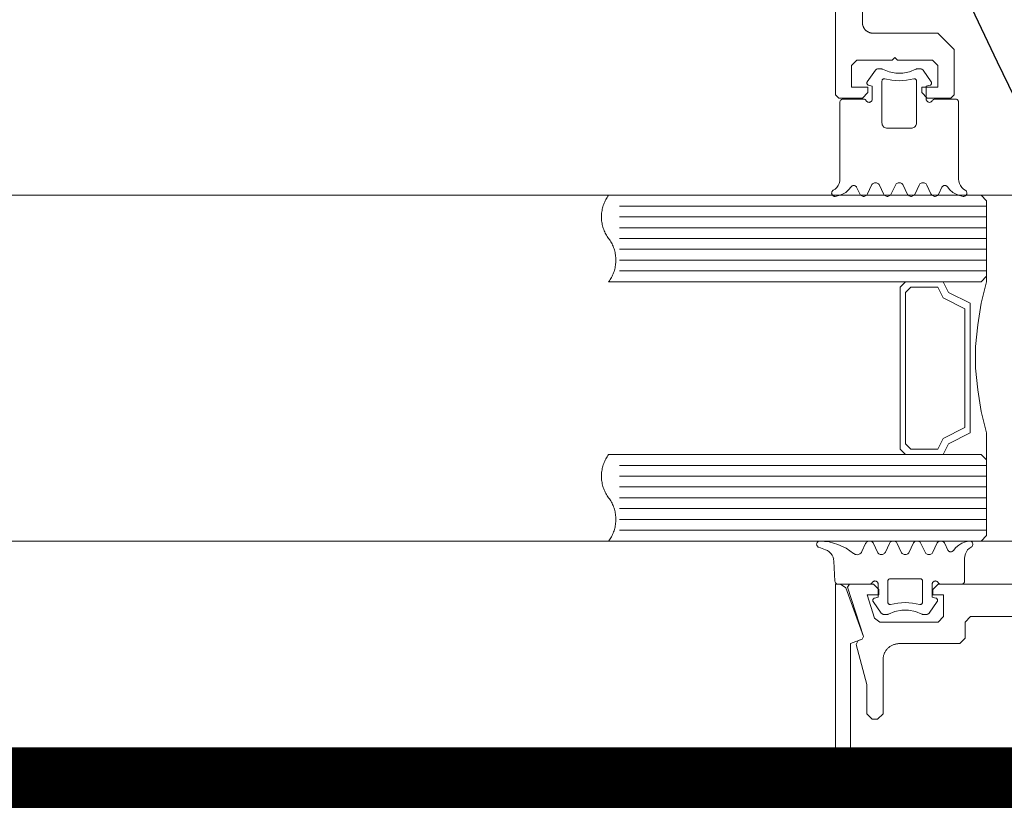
# Model space of a CAD drawing. Header units: millimetres. Extents: x 7483 to 13091, y 8111 to 13871.
# Tile 181 of 256: x 10130 to 10139, y 9220 to 9227. Entities that reach past the tile are written whole.
import ezdxf

# ---------------------------------------------------------------- set-up
doc = ezdxf.new("R2010")
doc.units = ezdxf.units.MM
doc.linetypes.add('DASHED2', pattern=[0.375, 0.25, -0.125])
doc.linetypes.add('DGN_STYLE_2', pattern=[30.2, 18.12, -12.08])
doc.layers.add('a___wymiary', color=7, linetype='Continuous', lineweight=5, true_color=0x000000)
doc.layers.add('wymiary', color=7, linetype='Continuous', lineweight=5, true_color=0xb2b2b2)
for name, color, linetype, lineweight in [('A_zaluzje', 7, 'Continuous', 15), ('CZ-SR', 106, 'Continuous', 13), ('drzwi', 30, 'Continuous', 20)]:
    doc.layers.add(name, color=color, linetype=linetype, lineweight=lineweight)
doc.layers.add('konstrukcja poglądowo', color=7, linetype='Continuous', lineweight=5, true_color=0xb2b2b2, plot=False)
doc.layers.add('Powierzchnie', color=21, linetype='DGN_STYLE_2', lineweight=15, plot=False)
doc.styles.add('Arial', font='arial.ttf')
doc.dimstyles.new('wymiary agp1', dxfattribs={"dimtxt": 16, "dimasz": 5, "dimexe": 30, "dimexo": 60, "dimgap": 1.8, "dimtad": 1, "dimdec": 3, "dimrnd": 0.5, "dimdsep": 46, "dimtxsty": 'Arial', "dimblk": 'znacznik', "dimcen": 1.5, "dimse1": 1, "dimse2": 1, "dimclrd": 256, "dimazin": 0, "dimtfac": 1, "dimtdec": 3, "dimtmove": 1, "dimatfit": 3, "dimldrblk": 'znacznik', "dimfxl": 0, "dimlwd": -1, "dimarcsym": 0})

# ---------------------------------------------------------------- blocks, each defined once
blk = doc.blocks.new('zw$58')
for p, q in [((2.461288, 6.650213), (2.536239, 6.757207)), ((2.979159, 6.757207), (3.054061, 6.650213)), ((2.391415, 5.613097), (2.363192, 5.673681)), ((2.501424, 5.693505), (2.463924, 5.613097)), ((2.611434, 5.613097), (2.573934, 5.693505)), ((2.721444, 5.693505), (2.683944, 5.613097)), ((2.831454, 5.613097), (2.793954, 5.693505)), ((2.941415, 5.693505), (2.903915, 5.613097)), ((3.051424, 5.613097), (3.013924, 5.693505)), ((3.152206, 5.673681), (3.123934, 5.613097)), ((3.566666, 5.500001), (0.166666, 5.500001)), ((3.566666, 5.400001), (0.166666, 5.400001)), ((3.566666, 5.300001), (0.166666, 5.300001)), ((3.566666, 5.200001), (0.166666, 5.200001)), ((3.566666, 5.100001), (0.166666, 5.100001)), ((3.566666, 5.000001), (0.166666, 5.000001)), ((3.566666, 4.900001), (0.166666, 4.900001)), ((3.566666, 3.100001), (0.166666, 3.100001)), ((3.566666, 3.000001), (0.166666, 3.000001)), ((3.566666, 2.900001), (0.166666, 2.900001)), ((3.566666, 2.800001), (0.166666, 2.800001)), ((3.566666, 2.700001), (0.166666, 2.700001)), ((3.566666, 2.600001), (0.166666, 2.600001)), ((3.566666, 2.500001), (0.166666, 2.500001)), ((2.556301, 2.296495), (2.518801, 2.376909)), ((2.666311, 2.376909), (2.628811, 2.296495)), ((2.776321, 2.296495), (2.738821, 2.376909)), ((2.88633, 2.376909), (2.84883, 2.296495)), ((2.996291, 2.296495), (2.95884, 2.376909)), ((3.106301, 2.376909), (3.068801, 2.296495)), ((3.207082, 2.31632), (3.178811, 2.376909)), ((2.012307, 2.341814), (2.074172, 2.319304)), ((2.152932, 2.212816), (2.1626, 2.028435)), ((2.158694, 2.233617), (2.158694, 2.233617)), ((2.158694, 2.138372), (2.158694, 2.138372)), ((2.968264, 2.04312), (2.968264, 2.04312)), ((2.563479, 1.995494), (2.563479, 1.995494)), ((2.516164, 1.839788), (2.591115, 1.732793)), ((2.563479, 1.900243), (2.563479, 1.900243)), ((3.034035, 1.732793), (3.108938, 1.839788)), ((3.111184, 1.852617), (3.111184, 1.852617))]:
    blk.add_line(p, q)
for points in [[(2.166666, 14.7502), (2.166666, 6.5302), (2.196666, 6.5002), (2.416666, 6.5002), (2.466666, 6.5502), (2.466666, 6.6002), (2.316062, 6.6002), (2.316062, 6.8002), (2.366062, 6.8502), (2.691062, 6.8502), (2.716062, 6.8752), (2.741062, 6.8502), (3.066062, 6.8502), (3.116062, 6.8002), (3.116062, 6.6002), (2.966062, 6.6002), (2.966062, 6.5502), (3.016062, 6.5002), (3.236062, 6.5002), (3.266062, 6.5302), (3.266062, 6.9502), (3.116062, 7.1002), (2.516062, 7.1002), (2.5117, 7.100295), (2.507346, 7.100581), (2.503009, 7.101056), (2.498697, 7.101719), (2.494418, 7.10257), (2.49018, 7.103608), (2.485991, 7.104828), (2.48186, 7.106231), (2.477793, 7.107812), (2.4738, 7.109569), (2.469887, 7.111499), (2.466062, 7.113598), (2.462332, 7.115861), (2.458704, 7.118285), (2.455185, 7.120865), (2.451783, 7.123596), (2.448503, 7.126472), (2.445351, 7.129489), (2.442334, 7.132641), (2.439457, 7.135921), (2.436726, 7.139324), (2.434146, 7.142842), (2.431722, 7.14647), (2.429459, 7.1502), (2.427361, 7.154025), (2.425431, 7.157938), (2.423674, 7.161932), (2.422092, 7.165998), (2.42069, 7.17013), (2.419469, 7.174318), (2.418432, 7.178556), (2.417581, 7.182835), (2.416917, 7.187147), (2.416442, 7.191485), (2.416157, 7.195838), (2.416062, 7.2002), (2.416062, 8.0002)], [(2.536208, 6.757225), (2.539267, 6.760918), (2.542875, 6.764077), (2.54694, 6.766621), (2.551359, 6.768485), (2.556019, 6.769621), (2.560799, 6.77), (2.590341, 6.77), (2.593855, 6.769796), (2.597321, 6.769183), (2.600692, 6.768167), (2.60392, 6.766764)], [(2.911432, 6.766753), (2.852144, 6.743386), (2.789537, 6.731494), (2.725812, 6.731494), (2.663205, 6.743386), (2.603917, 6.766753)], [(2.911439, 6.766745), (2.914664, 6.768152), (2.918032, 6.769172), (2.921496, 6.769791), (2.925008, 6.77), (2.954598, 6.77), (2.96032, 6.769445), (2.96583, 6.767809), (2.970928, 6.765153), (2.975425, 6.761573), (2.979157, 6.757202)], [(2.892686, 6.676828), (2.89628, 6.677415), (2.899921, 6.67734), (2.903487, 6.676605), (2.906862, 6.675236), (2.909932, 6.673277), (2.912596, 6.670794), (2.914766, 6.667869), (2.916369, 6.664598), (2.917353, 6.661091), (2.917684, 6.657463), (2.917684, 6.27), (2.916925, 6.261318), (2.914669, 6.252899), (2.910986, 6.245), (2.905986, 6.237861), (2.899824, 6.231698), (2.892684, 6.226699), (2.884785, 6.223015), (2.876367, 6.22076), (2.867684, 6.22), (2.647665, 6.22), (2.638982, 6.22076), (2.630564, 6.223015), (2.622665, 6.226699), (2.615525, 6.231698), (2.609363, 6.237861), (2.604363, 6.245), (2.60068, 6.252899), (2.598424, 6.261318), (2.597665, 6.27), (2.597665, 6.657463), (2.597996, 6.661089), (2.59898, 6.664594), (2.600583, 6.667862), (2.602753, 6.670787), (2.605417, 6.67327), (2.608488, 6.675229), (2.611863, 6.6766), (2.615431, 6.677338), (2.619074, 6.677416), (2.62267, 6.676834)], [(2.892681, 6.676829), (2.82572, 6.663984), (2.757674, 6.659679), (2.689629, 6.663984), (2.622667, 6.676829)], [(2.451693, 6.474988), (2.454694, 6.470707), (2.458394, 6.467012), (2.462679, 6.464015), (2.467419, 6.461808), (2.47247, 6.460456), (2.477679, 6.460003), (2.482889, 6.46046), (2.487939, 6.461814), (2.492678, 6.464025), (2.496961, 6.467024), (2.500658, 6.470722), (2.503656, 6.475005), (2.505866, 6.479743), (2.507219, 6.484793), (2.507674, 6.490001), (2.507674, 6.610003), (2.472518, 6.619426)], [(2.472518, 6.619418), (2.469239, 6.620607), (2.466217, 6.622349), (2.463544, 6.624588), (2.4613, 6.627259), (2.459554, 6.630279), (2.458359, 6.633556), (2.457751, 6.636991), (2.45775, 6.640479), (2.458354, 6.643915), (2.459546, 6.647193), (2.46129, 6.650215)], [(3.063668, 6.475009), (3.060669, 6.470724), (3.056971, 6.467025), (3.052687, 6.464025), (3.047947, 6.461814), (3.042895, 6.460459), (3.037684, 6.460003), (3.032473, 6.460458), (3.027421, 6.46181), (3.02268, 6.46402), (3.018395, 6.467019), (3.014696, 6.470717), (3.011695, 6.475001), (3.009484, 6.47974), (3.00813, 6.484792), (3.007674, 6.490001), (3.007674, 6.610003), (3.04288, 6.619426)], [(3.054059, 6.650215), (3.055801, 6.647197), (3.056992, 6.643923), (3.057598, 6.640492), (3.057599, 6.637008), (3.056996, 6.633577), (3.055806, 6.630302), (3.054067, 6.627283), (3.05183, 6.624613), (3.049163, 6.622371), (3.046149, 6.620626), (3.042877, 6.61943)], [(2.146833, 5.646098), (2.164189, 5.65806), (2.179184, 5.672875), (2.191355, 5.690084), (2.200327, 5.709158), (2.205824, 5.729508), (2.207674, 5.750505), (2.207674, 6.460003), (2.208131, 6.465215), (2.209487, 6.470268), (2.211699, 6.475009), (2.214702, 6.479294), (2.218404, 6.482992), (2.222692, 6.48599), (2.227436, 6.488199), (2.232491, 6.489549), (2.237704, 6.490001), (2.425741, 6.490001), (2.430949, 6.489542), (2.435997, 6.488185), (2.440734, 6.485973), (2.445015, 6.482972), (2.44871, 6.479274), (2.451707, 6.474991)], [(3.368516, 5.646098), (3.35116, 5.65806), (3.336165, 5.672875), (3.323994, 5.690084), (3.315022, 5.709158), (3.309525, 5.729508), (3.307674, 5.750505), (3.307674, 6.460003), (3.307219, 6.465209), (3.305866, 6.470258), (3.303658, 6.474995), (3.300661, 6.479277), (3.296966, 6.482974), (3.292685, 6.485974), (3.287949, 6.488186), (3.282901, 6.489542), (3.277694, 6.490001), (3.089657, 6.490001), (3.084445, 6.489549), (3.07939, 6.488199), (3.074647, 6.485991), (3.070359, 6.482993), (3.066657, 6.479296), (3.063654, 6.475012)], [(2.31109, 5.677723), (2.288957, 5.650315), (2.262359, 5.627216), (2.232121, 5.609142), (2.19918, 5.596654), (2.164559, 5.590139)], [(2.311103, 5.677724), (2.314417, 5.681831), (2.3184, 5.685293), (2.322927, 5.688002), (2.327858, 5.689876), (2.333042, 5.690856), (2.338317, 5.690912), (2.34352, 5.690042), (2.34849, 5.688273), (2.353073, 5.685659), (2.357128, 5.682282), (2.360528, 5.678247), (2.363168, 5.673677)], [(2.501413, 5.693504), (2.5049, 5.699542), (2.509384, 5.704884), (2.514727, 5.709366), (2.520768, 5.712852), (2.527322, 5.715237), (2.534192, 5.716448), (2.541167, 5.716448), (2.548036, 5.715237), (2.554591, 5.712852), (2.560632, 5.709366), (2.565975, 5.704884), (2.570458, 5.699542), (2.573946, 5.693504)], [(2.721435, 5.693513), (2.724921, 5.699551), (2.729403, 5.704891), (2.734745, 5.709372), (2.740783, 5.712857), (2.747334, 5.71524), (2.754199, 5.716449), (2.76117, 5.716447), (2.768035, 5.715235), (2.774585, 5.712848), (2.780621, 5.70936), (2.78596, 5.704877), (2.790439, 5.699534), (2.793923, 5.693494)], [(2.941445, 5.693494), (2.944929, 5.699534), (2.949408, 5.704877), (2.954747, 5.70936), (2.960783, 5.712848), (2.967333, 5.715235), (2.974198, 5.716447), (2.981169, 5.716449), (2.988035, 5.71524), (2.994586, 5.712857), (3.000624, 5.709372), (3.005965, 5.704891), (3.010447, 5.699551), (3.013934, 5.693513)], [(3.152187, 5.673687), (3.154832, 5.678255), (3.158236, 5.68229), (3.162296, 5.685666), (3.166884, 5.688278), (3.171859, 5.690045), (3.177067, 5.690913), (3.182346, 5.690855), (3.187534, 5.689873), (3.192469, 5.687997), (3.196999, 5.685285), (3.200983, 5.681821), (3.204298, 5.677713)], [(3.35079, 5.590144), (3.31618, 5.596665), (3.283251, 5.609155), (3.253023, 5.627228), (3.226434, 5.650322), (3.204308, 5.677723)], [(2.16456, 5.590142), (2.159461, 5.590082), (2.154426, 5.590885), (2.1496, 5.592529), (2.145122, 5.594966), (2.141121, 5.598126), (2.137713, 5.601917), (2.134996, 5.606231), (2.133049, 5.610943), (2.131928, 5.615916), (2.131666, 5.621007), (2.132269, 5.626069), (2.133721, 5.630955), (2.13598, 5.635526), (2.13898, 5.639648), (2.142635, 5.643202), (2.146838, 5.646087)], [(2.463934, 5.613089), (2.460447, 5.607051), (2.455965, 5.601711), (2.450624, 5.59723), (2.444586, 5.593745), (2.438035, 5.591362), (2.431169, 5.590153), (2.424198, 5.590154), (2.417333, 5.591367), (2.410783, 5.593754), (2.404747, 5.597242), (2.399408, 5.601725), (2.394929, 5.607068), (2.391445, 5.613107)], [(2.683956, 5.613098), (2.680468, 5.607059), (2.675985, 5.601718), (2.670641, 5.597236), (2.664601, 5.593749), (2.658046, 5.591364), (2.651177, 5.590154), (2.644201, 5.590154), (2.637332, 5.591364), (2.630778, 5.593749), (2.624737, 5.597236), (2.619394, 5.601718), (2.61491, 5.607059), (2.611423, 5.613098)], [(2.903924, 5.613089), (2.900438, 5.607052), (2.895958, 5.601713), (2.890618, 5.597233), (2.884582, 5.593748), (2.878033, 5.591364), (2.871169, 5.590153), (2.8642, 5.590153), (2.857336, 5.591364), (2.850787, 5.593748), (2.84475, 5.597233), (2.839411, 5.601713), (2.83493, 5.607052), (2.831444, 5.613089)], [(3.123946, 5.613098), (3.120458, 5.607059), (3.115975, 5.601718), (3.110632, 5.597236), (3.104591, 5.593749), (3.098036, 5.591364), (3.091167, 5.590154), (3.084192, 5.590154), (3.077322, 5.591364), (3.070768, 5.593749), (3.064727, 5.597236), (3.059384, 5.601718), (3.0549, 5.607059), (3.051413, 5.613098)], [(3.368522, 5.646108), (3.372735, 5.643225), (3.376398, 5.639671), (3.379405, 5.635547), (3.381669, 5.630974), (3.383126, 5.626082), (3.383732, 5.621015), (3.38347, 5.615918), (3.382348, 5.61094), (3.380398, 5.606224), (3.377676, 5.601906), (3.374262, 5.598112), (3.370255, 5.594951), (3.365769, 5.592516), (3.360935, 5.590876), (3.355894, 5.590078), (3.35079, 5.590147)], [(3.564666, 3.152001), (3.564666, 3.400001), (3.514666, 3.600001), (3.484666, 3.800001), (3.464666, 4.000001), (3.464666, 4.200001), (3.484666, 4.400001), (3.514666, 4.600001), (3.564666, 4.800001), (3.564666, 4.848001)], [(3.514666, 4.800001), (3.164666, 4.800001), (3.214666, 4.700001), (3.414666, 4.600001), (3.414666, 3.400001), (3.214666, 3.300001), (3.164666, 3.200001), (3.514666, 3.200001)], [(2.012307, 2.341817), (2.007544, 2.344043), (2.003242, 2.347067), (1.999535, 2.350796), (1.996536, 2.355114), (1.994337, 2.359889), (1.993005, 2.364975), (1.992581, 2.370216), (1.993079, 2.37545), (1.994483, 2.380516), (1.99675, 2.38526), (1.99981, 2.389535), (2.00357, 2.393211), (2.007913, 2.396173), (2.012707, 2.398333), (2.017805, 2.399622), (2.023049, 2.400001)], [(2.023049, 2.399997), (2.107082, 2.391525), (2.18849, 2.36903), (2.26495, 2.333153), (2.334281, 2.284919)], [(2.446291, 2.376909), (2.411526, 2.302269), (2.406932, 2.294389), (2.400982, 2.287474), (2.393876, 2.281755), (2.385848, 2.277423), (2.377167, 2.274621), (2.368122, 2.273442), (2.359013, 2.273927), (2.350144, 2.276059), (2.341809, 2.279766), (2.334287, 2.284926)], [(2.446323, 2.3769), (2.449807, 2.382939), (2.454286, 2.388282), (2.459625, 2.392765), (2.465661, 2.396253), (2.47221, 2.398639), (2.479075, 2.399852), (2.486046, 2.399854), (2.492911, 2.398645), (2.499462, 2.396262), (2.505499, 2.392777), (2.51084, 2.388296), (2.515322, 2.382956), (2.518809, 2.376918)], [(2.6663, 2.376909), (2.669788, 2.382948), (2.674271, 2.388289), (2.679614, 2.392771), (2.685655, 2.396257), (2.692209, 2.398642), (2.699078, 2.399853), (2.706053, 2.399853), (2.712922, 2.398642), (2.719476, 2.396257), (2.725517, 2.392771), (2.73086, 2.388289), (2.735343, 2.382948), (2.738831, 2.376909)], [(2.886322, 2.376918), (2.889809, 2.382956), (2.894291, 2.388296), (2.899632, 2.392777), (2.90567, 2.396262), (2.912221, 2.398645), (2.919086, 2.399854), (2.926056, 2.399852), (2.932921, 2.398639), (2.93947, 2.396253), (2.945506, 2.392765), (2.950845, 2.388282), (2.955324, 2.382939), (2.958808, 2.3769)], [(3.106333, 2.3769), (3.109817, 2.382939), (3.114296, 2.388282), (3.119635, 2.392765), (3.125671, 2.396253), (3.13222, 2.398639), (3.139085, 2.399852), (3.146055, 2.399854), (3.15292, 2.398645), (3.159471, 2.396262), (3.165509, 2.392777), (3.17085, 2.388296), (3.175332, 2.382956), (3.178819, 2.376918)], [(3.259184, 2.312277), (3.28131, 2.339678), (3.307899, 2.362773), (3.338127, 2.380845), (3.371057, 2.393336), (3.405666, 2.399856)], [(3.405666, 2.399859), (3.41077, 2.399928), (3.415812, 2.399131), (3.420645, 2.39749), (3.425131, 2.395054), (3.429139, 2.391893), (3.432553, 2.388099), (3.435274, 2.383781), (3.437224, 2.379064), (3.438346, 2.374085), (3.438608, 2.368987), (3.438002, 2.363919), (3.436545, 2.359028), (3.434281, 2.354453), (3.431273, 2.350329), (3.42761, 2.346775), (3.423398, 2.343892)], [(2.074175, 2.319293), (2.092353, 2.310898), (2.108882, 2.299597), (2.123302, 2.285706), (2.135211, 2.269612), (2.144278, 2.251761), (2.150251, 2.232653), (2.152963, 2.212817)], [(2.628818, 2.296488), (2.625331, 2.290452), (2.620849, 2.285112), (2.615508, 2.280633), (2.60947, 2.277149), (2.60292, 2.274766), (2.596055, 2.273557), (2.589085, 2.273559), (2.582221, 2.274771), (2.575672, 2.277157), (2.569636, 2.280645), (2.564297, 2.285127), (2.559818, 2.290469), (2.556334, 2.296507)], [(2.84884, 2.296498), (2.845352, 2.29046), (2.840868, 2.28512), (2.835525, 2.280639), (2.829485, 2.277153), (2.822931, 2.274769), (2.816063, 2.273558), (2.809088, 2.273558), (2.80222, 2.274769), (2.795666, 2.277153), (2.789625, 2.280639), (2.784282, 2.28512), (2.779799, 2.29046), (2.776311, 2.296498)], [(3.068808, 2.296488), (3.065321, 2.290452), (3.060839, 2.285112), (3.055498, 2.280633), (3.049461, 2.277149), (3.04291, 2.274766), (3.036045, 2.273557), (3.029075, 2.273559), (3.022211, 2.274771), (3.015662, 2.277157), (3.009626, 2.280645), (3.004288, 2.285127), (2.999808, 2.290469), (2.996324, 2.296507)], [(3.118532, 2.01499), (3.121535, 2.010707), (3.125237, 2.007011), (3.129524, 2.004014), (3.134267, 2.001807), (3.139321, 2.000457), (3.144533, 2.000005), (3.332571, 2.000005), (3.337777, 2.000461), (3.342824, 2.001814), (3.347561, 2.004024), (3.351842, 2.007023), (3.355537, 2.010721), (3.358534, 2.015004), (3.360743, 2.019744), (3.362096, 2.024795), (3.362551, 2.030004), (3.362551, 2.239501), (3.364402, 2.260494), (3.369899, 2.280839), (3.37887, 2.299909), (3.39104, 2.317116), (3.406032, 2.331929), (3.423386, 2.343891)], [(3.259173, 2.312287), (3.255858, 2.308178), (3.251874, 2.304715), (3.247344, 2.302003), (3.24241, 2.300127), (3.237222, 2.299145), (3.231943, 2.299087), (3.226736, 2.299955), (3.221761, 2.301723), (3.217173, 2.304334), (3.213114, 2.30771), (3.20971, 2.311744), (3.207065, 2.316313)], [(2.506582, 2.015011), (2.503585, 2.010729), (2.49989, 2.007032), (2.495609, 2.004032), (2.490873, 2.001821), (2.485825, 2.000465), (2.480617, 2.000005), (2.19258, 2.000005), (2.187539, 2.000427), (2.18264, 2.00169), (2.178023, 2.003759), (2.173819, 2.006573), (2.170148, 2.010053), (2.167114, 2.014101), (2.164803, 2.0186), (2.163282, 2.023424), (2.162592, 2.028435)], [(2.506607, 2.015004), (2.509605, 2.019288), (2.5133, 2.022985), (2.517581, 2.025985), (2.522317, 2.028195), (2.527364, 2.029548), (2.53257, 2.030004), (2.537776, 2.029548), (2.542824, 2.028195), (2.54756, 2.025985), (2.55184, 2.022986), (2.555536, 2.019288), (2.558533, 2.015005), (2.560742, 2.010265), (2.562095, 2.005214), (2.562551, 2.000005), (2.562551, 1.880004), (2.527395, 1.87058)], [(2.677589, 1.813178), (2.673995, 1.812591), (2.670355, 1.812666), (2.666788, 1.8134), (2.663414, 1.814769), (2.660344, 1.816727), (2.65768, 1.81921), (2.65551, 1.822134), (2.653906, 1.825404), (2.652922, 1.82891), (2.65259, 1.832537), (2.65259, 2.030004), (2.652893, 2.033474), (2.653794, 2.036839), (2.655265, 2.039997), (2.657261, 2.042852), (2.659722, 2.045317), (2.662574, 2.047317), (2.665729, 2.048792), (2.669092, 2.049697), (2.672561, 2.050005), (2.95259, 2.050005), (2.956059, 2.049697), (2.959422, 2.048792), (2.962577, 2.047317), (2.965429, 2.045317), (2.96789, 2.042852), (2.969886, 2.039997), (2.971357, 2.036839), (2.972257, 2.033474), (2.972561, 2.030004), (2.972561, 1.832537), (2.972229, 1.82891), (2.971244, 1.825404), (2.969641, 1.822134), (2.967471, 1.81921), (2.964807, 1.816727), (2.961737, 1.814769), (2.958363, 1.8134), (2.954796, 1.812666), (2.951156, 1.812591), (2.947562, 1.813178)], [(3.097756, 1.87058), (3.062551, 1.880004), (3.062551, 2.000005), (3.063007, 2.005215), (3.064362, 2.010267), (3.066573, 2.015007), (3.069574, 2.019291), (3.073273, 2.022988), (3.077559, 2.025987), (3.0823, 2.028197), (3.087353, 2.029549), (3.092563, 2.030004), (3.097774, 2.029547), (3.102826, 2.028191), (3.107566, 2.02598), (3.11185, 2.022978), (3.115547, 2.019279), (3.118546, 2.014994)], [(6.916666, 0), (2.416666, 0), (2.405761, 0.000238), (2.394877, 0.000951), (2.384034, 0.002139), (2.373254, 0.003798), (2.362556, 0.005926), (2.351961, 0.008519), (2.34149, 0.011571), (2.331161, 0.015077), (2.320995, 0.01903), (2.311011, 0.023423), (2.301229, 0.028247), (2.291666, 0.033494), (2.282341, 0.039152), (2.273272, 0.045212), (2.264476, 0.051662), (2.255969, 0.058489), (2.247768, 0.065681), (2.239889, 0.073223), (2.232347, 0.081103), (2.225155, 0.089303), (2.218328, 0.09781), (2.211878, 0.106606), (2.205818, 0.115675), (2.20016, 0.125), (2.194913, 0.134563), (2.190089, 0.144346), (2.185696, 0.154329), (2.181743, 0.164495), (2.178237, 0.174824), (2.175185, 0.185295), (2.172592, 0.19589), (2.170464, 0.206588), (2.168805, 0.217369), (2.167617, 0.228211), (2.166904, 0.239095), (2.166666, 0.25), (2.166666, 2), (2.214594, 2), (2.261578, 1.967101), (2.42546, 1.51684), (2.413506, 1.491206), (2.413506, 1.491206), (2.307055, 1.452461), (2.307055, 0.260951), (2.307151, 0.256563), (2.30744, 0.252183), (2.307921, 0.247821), (2.308592, 0.243483), (2.309454, 0.239179), (2.310503, 0.234917), (2.311739, 0.230705), (2.313158, 0.226552), (2.314758, 0.222464), (2.316536, 0.218451), (2.318488, 0.21452), (2.320611, 0.210678), (2.3229, 0.206933), (2.325352, 0.203292), (2.327961, 0.199763), (2.330722, 0.196351), (2.33363, 0.193063), (2.33668, 0.189907), (2.339866, 0.186887), (2.34318, 0.18401), (2.346618, 0.181281), (2.350173, 0.178705), (2.353837, 0.176289), (2.357603, 0.174035), (2.361465, 0.171948), (2.365414, 0.170034), (2.369444, 0.168294), (2.373547, 0.166733), (2.377713, 0.165353), (2.381937, 0.164158), (2.386208, 0.163149), (2.39052, 0.162328), (2.394864, 0.161697), (2.399231, 0.161258), (2.403614, 0.161011), (2.408003, 0.160956), (4.666666, 0.182364)], [(6.217637, 2), (3.117637, 2), (3.067637, 1.95), (3.067637, 1.900499), (3.167637, 1.900499), (3.167637, 1.7), (3.117637, 1.65), (2.577398, 1.65), (2.529826, 1.684611), (2.459988, 1.900499), (2.567637, 1.900499), (2.567637, 1.95), (2.517637, 2), (2.297637, 2), (2.278608, 1.973844), (2.426666, 1.516156), (2.414454, 1.491198), (2.377411, 1.477766), (2.358659, 1.441798), (2.358659, 1.441798), (2.457637, 1.072408), (2.457637, 0.8), (2.507637, 0.75), (2.557637, 0.75), (2.607637, 0.8), (2.607637, 1.3), (2.60778, 1.306543), (2.608208, 1.313073), (2.60892, 1.319579), (2.609916, 1.326047), (2.611192, 1.332466), (2.612748, 1.338823), (2.614579, 1.345106), (2.616683, 1.351303), (2.619055, 1.357403), (2.621691, 1.363393), (2.624585, 1.369262), (2.627733, 1.375), (2.631128, 1.380595), (2.634764, 1.386037), (2.638634, 1.391314), (2.64273, 1.396418), (2.647045, 1.401339), (2.651571, 1.406066), (2.656298, 1.410592), (2.661219, 1.414907), (2.666323, 1.419003), (2.6716, 1.422873), (2.677042, 1.426509), (2.682637, 1.429904), (2.688375, 1.433052), (2.694244, 1.435946), (2.700234, 1.438582), (2.706334, 1.440954), (2.712531, 1.443058), (2.718814, 1.444889), (2.725171, 1.446445), (2.73159, 1.447721), (2.738058, 1.448717), (2.744564, 1.449429), (2.751094, 1.449857), (2.757637, 1.45), (3.317637, 1.45), (3.367637, 1.5), (3.367637, 1.65), (3.417637, 1.7), (4.642637, 1.7)], [(2.516164, 1.8398), (2.514422, 1.842819), (2.51323, 1.846094), (2.512626, 1.849526), (2.512628, 1.853011), (2.513235, 1.856443), (2.514429, 1.859717), (2.516175, 1.862734), (2.518418, 1.865403), (2.521091, 1.867643), (2.524112, 1.869385), (2.52739, 1.870576)], [(2.677586, 1.813178), (2.744539, 1.826018), (2.812575, 1.830321), (2.880612, 1.826018), (2.947565, 1.813178)], [(3.097753, 1.87057), (3.101025, 1.869375), (3.10404, 1.86763), (3.106706, 1.865388), (3.108943, 1.862718), (3.110683, 1.859699), (3.111872, 1.856425), (3.112476, 1.852994), (3.112474, 1.84951), (3.111868, 1.846079), (3.110676, 1.842805), (3.108935, 1.839788)], [(2.658798, 1.723237), (2.655569, 1.721833), (2.652198, 1.720818), (2.648732, 1.720204), (2.645217, 1.72), (2.615676, 1.72), (2.609957, 1.720551), (2.604449, 1.722183), (2.599352, 1.724837), (2.594855, 1.728415), (2.591123, 1.732786)], [(2.658789, 1.723238), (2.718079, 1.746608), (2.780689, 1.758504), (2.844419, 1.758508), (2.90703, 1.74662), (2.966323, 1.723258)], [(3.034032, 1.732797), (3.0303, 1.728426), (3.025803, 1.724847), (3.020706, 1.722191), (3.015196, 1.720555), (3.009475, 1.72), (2.979885, 1.72), (2.976372, 1.720209), (2.972908, 1.720828), (2.96954, 1.721849), (2.966314, 1.723257)]]:
    blk.add_lwpolyline(points)
for points in [[(3.516666, 4.800001), (0.066666, 4.800001), (0.073644, 4.80966), (0.080273, 4.819563), (0.086543, 4.829696), (0.092447, 4.840046), (0.097977, 4.850601), (0.103127, 4.861347), (0.107889, 4.87227), (0.112258, 4.883356), (0.116227, 4.894592), (0.119793, 4.905962), (0.12295, 4.917452), (0.125694, 4.929048), (0.128022, 4.940734), (0.12993, 4.952497), (0.131418, 4.96432), (0.132481, 4.976188), (0.13312, 4.988087), (0.133333, 5.000001), (0.13312, 5.011915), (0.132481, 5.023814), (0.131418, 5.035683), (0.12993, 5.047506), (0.128022, 5.059268), (0.125694, 5.070954), (0.12295, 5.08255), (0.119793, 5.09404), (0.116227, 5.10541), (0.112258, 5.116646), (0.107889, 5.127732), (0.103127, 5.138655), (0.097977, 5.149401), (0.092447, 5.159956), (0.086543, 5.170307), (0.080273, 5.18044), (0.073644, 5.190342), (0.066666, 5.200001), (0.059688, 5.20966), (0.05306, 5.219563), (0.046789, 5.229696), (0.040885, 5.240046), (0.035355, 5.250601), (0.030206, 5.261347), (0.025443, 5.27227), (0.021075, 5.283356), (0.017105, 5.294592), (0.01354, 5.305962), (0.010383, 5.317452), (0.007639, 5.329048), (0.005311, 5.340734), (0.003402, 5.352497), (0.001915, 5.36432), (0.000851, 5.376188), (0.000213, 5.388087), (0, 5.400001), (0.000213, 5.411915), (0.000851, 5.423814), (0.001915, 5.435683), (0.003402, 5.447506), (0.005311, 5.459268), (0.007639, 5.470954), (0.010383, 5.48255), (0.01354, 5.49404), (0.017105, 5.50541), (0.021075, 5.516646), (0.025443, 5.527732), (0.030206, 5.538655), (0.035355, 5.549401), (0.040885, 5.559956), (0.046789, 5.570307), (0.05306, 5.58044), (0.059688, 5.590342), (0.066666, 5.600001), (3.516666, 5.600001), (3.566666, 5.550001), (3.566666, 4.850001), (3.516666, 4.800001)], [(2.814666, 3.200001), (2.764666, 3.250001), (2.764666, 4.750001), (2.814666, 4.800001), (3.164666, 4.800001), (3.214666, 4.700001), (3.414666, 4.600001), (3.414666, 3.400001), (3.214666, 3.300001), (3.164666, 3.200001), (2.814666, 3.200001)], [(2.864666, 3.250001), (2.814666, 3.300001), (2.814666, 4.700001), (2.864666, 4.750001), (3.114666, 4.750001), (3.164666, 4.650001), (3.364666, 4.550001), (3.364666, 3.450001), (3.164666, 3.350001), (3.114666, 3.250001), (2.864666, 3.250001)], [(3.516666, 2.400001), (0.066666, 2.400001), (0.073644, 2.40966), (0.080273, 2.419563), (0.086543, 2.429696), (0.092447, 2.440046), (0.097977, 2.450601), (0.103127, 2.461347), (0.107889, 2.47227), (0.112258, 2.483356), (0.116227, 2.494592), (0.119793, 2.505962), (0.12295, 2.517452), (0.125694, 2.529048), (0.128022, 2.540734), (0.12993, 2.552497), (0.131418, 2.56432), (0.132481, 2.576188), (0.13312, 2.588087), (0.133333, 2.600001), (0.13312, 2.611915), (0.132481, 2.623814), (0.131418, 2.635683), (0.12993, 2.647506), (0.128022, 2.659268), (0.125694, 2.670954), (0.12295, 2.68255), (0.119793, 2.69404), (0.116227, 2.70541), (0.112258, 2.716646), (0.107889, 2.727732), (0.103127, 2.738655), (0.097977, 2.749401), (0.092447, 2.759956), (0.086543, 2.770307), (0.080273, 2.78044), (0.073644, 2.790342), (0.066666, 2.800001), (0.059688, 2.80966), (0.05306, 2.819563), (0.046789, 2.829696), (0.040885, 2.840046), (0.035355, 2.850601), (0.030206, 2.861347), (0.025443, 2.87227), (0.021075, 2.883356), (0.017105, 2.894592), (0.01354, 2.905962), (0.010383, 2.917452), (0.007639, 2.929048), (0.005311, 2.940734), (0.003402, 2.952497), (0.001915, 2.96432), (0.000851, 2.976188), (0.000213, 2.988087), (0, 3.000001), (0.000213, 3.011915), (0.000851, 3.023814), (0.001915, 3.035683), (0.003402, 3.047506), (0.005311, 3.059268), (0.007639, 3.070954), (0.010383, 3.08255), (0.01354, 3.09404), (0.017105, 3.10541), (0.021075, 3.116646), (0.025443, 3.127732), (0.030206, 3.138655), (0.035355, 3.149401), (0.040885, 3.159956), (0.046789, 3.170307), (0.05306, 3.18044), (0.059688, 3.190342), (0.066666, 3.200001), (3.516666, 3.200001), (3.566666, 3.150001), (3.566666, 2.450001), (3.516666, 2.400001)]]:
    blk.add_lwpolyline(points, close=True)
blk = doc.blocks.new('gfhgfhhf')
at = {"layer": 'drzwi'}
for points in [[(8212.0716, 5161.7507), (9892.0665, 5161.7507)], [(8211.9052, 5158.5507), (9892.0665, 5158.5507)]]:
    blk.add_lwpolyline(points, dxfattribs=at)
blk.add_blockref('zw$58', (9624.8998, 5156.1511), dxfattribs=at)
blk = doc.blocks.new('ghgfhgfhhaasdsd')
at = {"layer": 'A_zaluzje', "linetype": 'DASHED2', "ltscale": 100}
blk.add_lwpolyline([(-798.0722, 13090.3643), (-798.0722, 13089.5643), (-810.0722, 13089.5643), (-810.0722, 13090.3643), (-798.0722, 13090.3643)], dxfattribs=at)
blk = doc.blocks.new('znacznik')
at = {"layer": 'a___wymiary'}
for p, q in [((0, 1.3936), (0, -1.3936)), ((1.3936, 0), (-1.3936, 0))]:
    blk.add_line(p, q, dxfattribs=at)
at = {"layer": 'a___wymiary', "const_width": 0.2}
blk.add_lwpolyline([(0.8759, 0.8759), (-0.8759, -0.8759)], dxfattribs=at)
blk = doc.blocks.new('*D1303')
at = {"layer": 'Defpoints', "color": 0, "transparency": 16777216}
for p in [(8555.2864, 11469.3622), (10277.0226, 11469.3622), (8692.0284, 9219.5616)]:
    blk.add_point(p, dxfattribs=at)
at = {"layer": 'wymiary', "color": 253, "true_color": 0x999999, "transparency": 16777216}
blk.add_line((8555.2864, 9224.5616), (8555.2864, 11464.3622), dxfattribs=at)
at = {"layer": 'wymiary', "color": 253, "true_color": 0x999999, "transparency": 16777216, "xscale": 5, "yscale": 5, "zscale": 5}
for p, rotation in [((8555.2864, 11469.3622), 90), ((8555.2864, 9219.5616), 270)]:
    blk.add_blockref('znacznik', p, dxfattribs=dict(at, rotation=rotation))
at = {"layer": 'wymiary', "color": 18, "true_color": 0x000000, "transparency": 16777216, "insert": (8545.3172, 10344.4619), "char_height": 16, "attachment_point": 5, "rotation": 90, "style": 'Arial'}
blk.add_mtext('2250', dxfattribs=at)
blk = doc.blocks.new('*D1310')
at = {"layer": 'Defpoints', "color": 0, "transparency": 16777216}
for p in [(11144.6975, 9237.0039), (8715.2884, 9231.2593), (11144.6975, 9089.5616)]:
    blk.add_point(p, dxfattribs=at)
at = {"layer": 'wymiary', "color": 253, "true_color": 0x999999, "transparency": 16777216}
blk.add_line((8720.2884, 9089.5616), (11139.6975, 9089.5616), dxfattribs=at)
at = {"layer": 'wymiary', "color": 253, "true_color": 0x999999, "transparency": 16777216, "xscale": 5, "yscale": 5, "zscale": 5, "rotation": 180}
blk.add_blockref('znacznik', (8715.2884, 9089.5616), dxfattribs=at)
at = {"layer": 'wymiary', "color": 253, "true_color": 0x999999, "transparency": 16777216, "xscale": 5, "yscale": 5, "zscale": 5}
blk.add_blockref('znacznik', (11144.6975, 9089.5616), dxfattribs=at)
at = {"layer": 'wymiary', "color": 18, "true_color": 0x000000, "transparency": 16777216, "insert": (9929.993, 9099.5307), "char_height": 16, "attachment_point": 5, "style": 'Arial'}
blk.add_mtext('2429.5', dxfattribs=at)
blk = doc.blocks.new('gfgfddg')
at = {"color": 6, "lineweight": 30}
blk.add_circle((-44.761, -536.4262), 15.8652, dxfattribs=at)

msp = doc.modelspace()

# ---------------------------------------------------------------- linework, layer by layer
at = {"layer": 'Powierzchnie', "const_width": 1}
msp.add_lwpolyline([(8715.2884, 11179.7122), (8715.2884, 9219.8948), (12184.8952, 9219.9116), (12184.8952, 11469.7122), (10277.0247, 11469.7122), (10277.0247, 11179.7122), (8715.2884, 11179.7122)], dxfattribs=at)

# ---------------------------------------------------------------- block references
at = {"layer": 'CZ-SR'}
for name, p in [('ghgfhgfhhaasdsd', (10943.6738, -3870.4523)), ('gfhgfhhf', (510.0352, 4063.7609))]:
    msp.add_blockref(name, p, dxfattribs=at)
at = {"layer": 'konstrukcja poglądowo', "xscale": 5, "yscale": 5, "zscale": 5}
for p in [(10433.9115, 11948.2664), (10433.9115, 11943.2664)]:
    msp.add_blockref('gfgfddg', p, dxfattribs=at)

# ---------------------------------------------------------------- dimensions: what is measured, and where the dimension line sits
at = {"layer": 'wymiary'}
dim = msp.add_linear_dim(base=(8555.2864, 11469.3622), p1=(8692.0284, 9219.5616), p2=(10277.0226, 11469.3622), angle=90, dimstyle='wymiary agp1', override={"dimblk": 'znacznik'}, dxfattribs=at)
dim.commit()
dim.dimension.update_dxf_attribs({"geometry": '*D1303', "text_midpoint": (8545.3172, 10344.4619)})
dim = msp.add_linear_dim(base=(11144.6975, 9089.5616), p1=(8715.2884, 9231.2593), p2=(11144.6975, 9237.0039), dimstyle='wymiary agp1', override={"dimblk": 'znacznik'}, dxfattribs=at)
dim.commit()
dim.dimension.update_dxf_attribs({"geometry": '*D1310', "text_midpoint": (9929.993, 9099.5307)})

doc.saveas('drawing.dxf')
